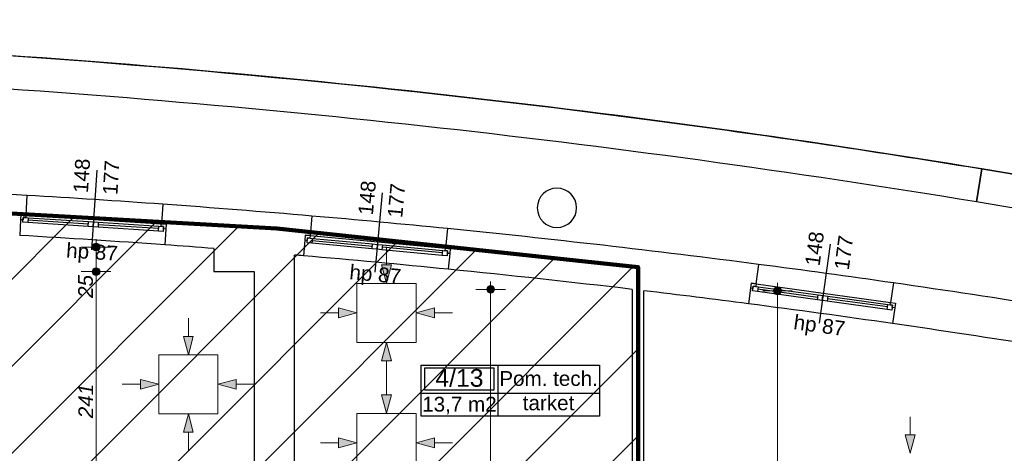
# Model space of a CAD drawing. Header units: millimetres. Extents: x -170998 to -45998, y 10557 to 52557.
# Tile 57 of 92: x -124602 to -114595, y 39974 to 44378. Entities that reach past the tile are written whole.
import ezdxf
from ezdxf.enums import TextEntityAlignment as Align

# ---------------------------------------------------------------- set-up
doc = ezdxf.new("R2010")
doc.units = ezdxf.units.MM
doc.header["$MEASUREMENT"] = 0
for name, color, linetype in [('Linia', 7, 'Continuous'), ('Obiekt', 7, 'Continuous'), ('Okno', 7, 'Continuous'), ('Strefa', 7, 'Continuous'), ('Strop', 7, 'Continuous'), ('Słup', 7, 'Continuous'), ('Wymiary', 7, 'Continuous'), ('Ściana', 7, 'Continuous')]:
    doc.layers.add(name, color=color, linetype=linetype)
doc.styles.add('Arial', font='txt')
doc.dimstyles.new('GENERATED_STYLE__1', dxfattribs={"dimtxt": 150, "dimasz": 152, "dimexe": 0.18, "dimexo": 0, "dimgap": 0.09, "dimtad": 1, "dimtih": 1, "dimtoh": 1, "dimlfac": 0.1, "dimzin": 0, "dimdsep": 46, "dimtxsty": 'Arial', "dimblk": 'ARROWHEAD_11', "dimblk1": 'ARROWHEAD_11', "dimblk2": 'ARROWHEAD_11', "dimcen": 0.09, "dimclrd": 114, "dimclre": 114, "dimclrt": 114, "dimazin": 0, "dimtfac": 1, "dimtdec": 4, "dimtmove": 0, "dimatfit": 3, "dimfxl": 1, "dimtolj": 1, "dimtzin": 0, "dimarcsym": 0})
doc.dimstyles.new('GENERATED_STYLE__2', dxfattribs={"dimtxt": 150, "dimasz": 152, "dimexe": 0.18, "dimexo": 0, "dimgap": 0.09, "dimtad": 1, "dimlfac": 0.1, "dimzin": 0, "dimdsep": 46, "dimtxsty": 'Arial', "dimblk": 'ARROWHEAD_11', "dimblk1": 'ARROWHEAD_11', "dimblk2": 'ARROWHEAD_11', "dimcen": 0.09, "dimclrd": 114, "dimclre": 114, "dimclrt": 114, "dimazin": 0, "dimtfac": 1, "dimtdec": 4, "dimtmove": 0, "dimatfit": 3, "dimfxl": 1, "dimtolj": 1, "dimtzin": 0, "dimarcsym": 0})

# ---------------------------------------------------------------- blocks, each defined once
blk = doc.blocks.new('Pom. tech._4_13_13', base_point=(-119744, 40584))
at = {"layer": 'Strefa'}
for p, q in [((-120523, 40867), (-118711, 40867)), ((-120523, 40349), (-120523, 40867)), ((-120484, 40841), (-119783, 40841)), ((-120484, 40615), (-120484, 40841)), ((-119783, 40841), (-119783, 40615)), ((-119744, 40867), (-119744, 40349)), ((-118711, 40867), (-118711, 40349)), ((-120523, 40584), (-118711, 40584)), ((-119783, 40615), (-120484, 40615)), ((-118711, 40349), (-120523, 40349))]:
    blk.add_line(p, q, dxfattribs=at)
at = {"layer": 'Strefa', "style": 'Arial'}
for tag, height, p in [('ROOM_NUMBER', 180, (-120133, 40739)), ('ROOM_NAME', 150, (-119227, 40733)), ('ROOM_CALC_AREA', 150, (-120133, 40472)), ('floor_f', 150, (-119227, 40486))]:
    blk.add_attdef(tag, text='', height=height, dxfattribs=at).set_placement(p, align=Align.MIDDLE_CENTER)
blk = doc.blocks.new('*D275')
at = {"layer": 'Wymiary', "linetype": 'Continuous', "lineweight": 13}
for points in [[(-123786, 41819), (-123790, 41835), (-123798, 41848), (-123811, 41856), (-123826, 41859), (-123842, 41856), (-123855, 41848), (-123863, 41835), (-123866, 41819), (-123863, 41804), (-123855, 41791), (-123842, 41782), (-123826, 41779), (-123811, 41782), (-123798, 41791), (-123790, 41804)], [(-123786, 39409), (-123790, 39425), (-123798, 39438), (-123811, 39446), (-123826, 39449), (-123842, 39446), (-123855, 39438), (-123863, 39425), (-123866, 39409), (-123863, 39394), (-123855, 39381), (-123842, 39372), (-123826, 39369), (-123811, 39372), (-123798, 39381), (-123790, 39394)]]:
    blk.add_hatch(color=114, dxfattribs=at).paths.add_polyline_path(points)
at = {"layer": 'Wymiary', "color": 114, "lineweight": 13}
for p, q in [((-123866, 41819), (-123976, 41819)), ((-123826, 39449), (-123826, 41779)), ((-123676, 41819), (-123786, 41819)), ((-123866, 39409), (-123976, 39409)), ((-123676, 39409), (-123786, 39409))]:
    blk.add_line(p, q, dxfattribs=at)
for centre in [(-123826, 41819), (-123826, 39409)]:
    blk.add_circle(centre, 40, dxfattribs=at)
at = {"layer": 'Wymiary', "color": 114, "lineweight": 13, "char_height": 150, "attachment_point": 7, "rotation": 90, "style": 'Arial'}
for s, insert in [('\\A1;{\\fArial|b0|i1|c238|p38;25}', (-123856, 41552)), ('\\A1;{\\fArial|b0|i1|c238|p38;241}', (-123856, 40330))]:
    blk.add_mtext(s, dxfattribs=dict(at, insert=insert))
blk = doc.blocks.new('ARROWHEAD_11')
at = {"color": 0, "linetype": 'Continuous', "lineweight": 0}
blk.add_line((0, 0), (-1, 0), dxfattribs=at)
at = {"color": 0, "linetype": 'Continuous', "lineweight": 0, "const_width": 0.25, "flags": 128}
blk.add_lwpolyline([(-0.125, 0, 1), (0.125, 0, 1)], format="xyb", close=True, dxfattribs=at)
blk = doc.blocks.new('*D276')
at = {"layer": 'Wymiary', "linetype": 'Continuous', "lineweight": 13}
for points in [[(-123786, 42069), (-123790, 42085), (-123798, 42098), (-123811, 42106), (-123826, 42109), (-123842, 42106), (-123855, 42098), (-123863, 42085), (-123866, 42069), (-123863, 42054), (-123855, 42041), (-123842, 42032), (-123826, 42029), (-123811, 42032), (-123798, 42041), (-123790, 42054)], [(-123786, 41819), (-123790, 41835), (-123798, 41848), (-123811, 41856), (-123826, 41859), (-123842, 41856), (-123855, 41848), (-123863, 41835), (-123866, 41819), (-123863, 41804), (-123855, 41791), (-123842, 41782), (-123826, 41779), (-123811, 41782), (-123798, 41791), (-123790, 41804)]]:
    blk.add_hatch(color=114, dxfattribs=at).paths.add_polyline_path(points)
at = {"layer": 'Wymiary', "color": 114, "lineweight": 13}
for p, q in [((-123826, 42109), (-123826, 42149)), ((-123866, 42069), (-123976, 42069)), ((-123676, 42069), (-123786, 42069)), ((-123826, 41859), (-123826, 42029)), ((-123866, 41819), (-123976, 41819)), ((-123676, 41819), (-123786, 41819))]:
    blk.add_line(p, q, dxfattribs=at)
for centre in [(-123826, 42069), (-123826, 41819)]:
    blk.add_circle(centre, 40, dxfattribs=at)
blk = doc.blocks.new('*D282')
at = {"layer": 'Wymiary', "linetype": 'Continuous', "lineweight": 13}
for points in [[(-116860, 41625), (-116864, 41640), (-116872, 41653), (-116885, 41662), (-116900, 41665), (-116916, 41662), (-116929, 41653), (-116937, 41640), (-116940, 41625), (-116937, 41610), (-116929, 41597), (-116916, 41588), (-116900, 41585), (-116885, 41588), (-116872, 41597), (-116864, 41610)], [(-116860, 35329), (-116864, 35345), (-116872, 35358), (-116885, 35366), (-116900, 35369), (-116916, 35366), (-116929, 35358), (-116937, 35345), (-116940, 35329), (-116937, 35314), (-116929, 35301), (-116916, 35292), (-116900, 35289), (-116885, 35292), (-116872, 35301), (-116864, 35314)]]:
    blk.add_hatch(color=114, dxfattribs=at).paths.add_polyline_path(points)
at = {"layer": 'Wymiary', "color": 114, "lineweight": 13}
for p, q in [((-116900, 41665), (-116900, 41705)), ((-116940, 41625), (-117050, 41625)), ((-116900, 35369), (-116900, 41585)), ((-116750, 41625), (-116860, 41625)), ((-116940, 35329), (-117050, 35329)), ((-116750, 35329), (-116860, 35329)), ((-116900, 35249), (-116900, 35289))]:
    blk.add_line(p, q, dxfattribs=at)
for centre in [(-116900, 41625), (-116900, 35329)]:
    blk.add_circle(centre, 40, dxfattribs=at)
at = {"layer": 'Wymiary', "color": 114, "lineweight": 13, "insert": (-116930, 38306), "char_height": 150, "attachment_point": 7, "rotation": 90, "style": 'Arial'}
blk.add_mtext('\\A1;{\\fArial|b0|i1|c238|p38;630}', dxfattribs=at)
blk = doc.blocks.new('*D292')
at = {"layer": 'Wymiary', "linetype": 'Continuous', "lineweight": 13}
for points in [[(-119776, 41639), (-119779, 41654), (-119788, 41667), (-119801, 41676), (-119816, 41679), (-119832, 41676), (-119844, 41667), (-119853, 41654), (-119856, 41639), (-119853, 41624), (-119844, 41611), (-119832, 41602), (-119816, 41599), (-119801, 41602), (-119788, 41611), (-119779, 41624)], [(-119776, 35329), (-119779, 35345), (-119788, 35358), (-119801, 35366), (-119816, 35369), (-119832, 35366), (-119844, 35358), (-119853, 35345), (-119856, 35329), (-119853, 35314), (-119844, 35301), (-119832, 35292), (-119816, 35289), (-119801, 35292), (-119788, 35301), (-119779, 35314)]]:
    blk.add_hatch(color=114, dxfattribs=at).paths.add_polyline_path(points)
at = {"layer": 'Wymiary', "color": 114, "lineweight": 13}
for p, q in [((-119856, 41639), (-119966, 41639)), ((-119816, 41679), (-119816, 41719)), ((-119666, 41639), (-119776, 41639)), ((-119816, 35369), (-119816, 41599)), ((-119856, 35329), (-119966, 35329)), ((-119666, 35329), (-119776, 35329)), ((-119816, 35249), (-119816, 35289))]:
    blk.add_line(p, q, dxfattribs=at)
for centre in [(-119816, 41639), (-119816, 35329)]:
    blk.add_circle(centre, 40, dxfattribs=at)
at = {"layer": 'Wymiary', "color": 114, "lineweight": 13, "insert": (-119846, 38313), "char_height": 150, "attachment_point": 7, "rotation": 90, "style": 'Arial'}
blk.add_mtext('\\A1;{\\fArial|b0|i1|c238|p38;631}', dxfattribs=at)
blk = doc.blocks.new('*D326')
at = {"layer": 'Wymiary', "linetype": 'Continuous', "lineweight": 13}
for points in [[(-118218, 39617), (-118221, 39633), (-118230, 39646), (-118243, 39654), (-118258, 39657), (-118273, 39654), (-118286, 39646), (-118295, 39633), (-118298, 39617), (-118295, 39602), (-118286, 39589), (-118273, 39580), (-118258, 39577), (-118243, 39580), (-118230, 39589), (-118221, 39602)], [(-113248, 39617), (-113251, 39633), (-113260, 39646), (-113273, 39654), (-113288, 39657), (-113303, 39654), (-113316, 39646), (-113325, 39633), (-113328, 39617), (-113325, 39602), (-113316, 39589), (-113303, 39580), (-113288, 39577), (-113273, 39580), (-113260, 39589), (-113251, 39602)]]:
    blk.add_hatch(color=114, dxfattribs=at).paths.add_polyline_path(points)
at = {"layer": 'Wymiary', "color": 114, "lineweight": 13}
for p, q in [((-118258, 39657), (-118258, 39767)), ((-113288, 39657), (-113288, 39767)), ((-118338, 39617), (-118298, 39617)), ((-118258, 39467), (-118258, 39577)), ((-118218, 39617), (-113328, 39617)), ((-113288, 39467), (-113288, 39577))]:
    blk.add_line(p, q, dxfattribs=at)
for centre in [(-118258, 39617), (-113288, 39617)]:
    blk.add_circle(centre, 40, dxfattribs=at)
at = {"layer": 'Wymiary', "color": 114, "lineweight": 13, "char_height": 150, "attachment_point": 7, "style": 'Arial'}
for s, insert in [('\\A1;{\\fArial|b0|i1|c238|p38;497}', (-116058, 39647)), ('\\A1;{\\fArial|b0|i1|c238|p38;18}', (-113556, 39647))]:
    blk.add_mtext(s, dxfattribs=dict(at, insert=insert))

msp = doc.modelspace()

# ---------------------------------------------------------------- hatches: boundary and pattern name
at = {"true_color": 0xffbcbc}
h = msp.add_hatch(dxfattribs=at)
h.set_pattern_fill('ANSI31', color=254, scale=5000)
h.set_pattern_definition([(45, (-134979.9, 34979.5), (-441.942, 441.942), [])])
h.paths.add_polyline_path([(-134979.915, 34979.494), (-134979.915, 38682.097), (-133018.834, 38682.097), (-133018.834, 42723.283), (-130265.74, 42723.283), (-121988.622, 42256.621), (-118317.974, 41864.766), (-118317.974, 34979.494), (-131221.067, 34979.494), (-131221.067, 37562.034), (-133014.082, 37562.034), (-133014.082, 34979.494)])
h.paths.add_polyline_path([(-97189.858, 34512.999), (-94368.923, 34512.999), (-94368.923, 31361.241), (-97189.858, 31361.241)])
at = {"layer": 'Linia', "linetype": 'Continuous', "lineweight": 13}
for points in [[(-120874.015, 41700.143), (-120823.766, 41886.679), (-120923.766, 41886.812)], [(-121175.215, 41400.144), (-121361.817, 41450.144), (-121361.817, 41350.144)], [(-120574.415, 41400.144), (-120387.812, 41350.144), (-120387.812, 41450.144)], [(-122887.994, 40974.854), (-122837.745, 41161.39), (-122937.745, 41161.523)], [(-120874.015, 41100.144), (-120923.766, 40913.475), (-120823.766, 40913.608)], [(-123189.194, 40674.855), (-123375.796, 40724.855), (-123375.796, 40624.855)], [(-122588.394, 40674.855), (-122401.791, 40624.855), (-122401.791, 40724.855)], [(-120874.015, 40379.695), (-120823.766, 40566.23), (-120923.766, 40566.364)], [(-122887.994, 40374.855), (-122937.745, 40188.186), (-122837.745, 40188.319)], [(-121175.215, 40079.695), (-121361.817, 40129.695), (-121361.817, 40029.695)], [(-120574.415, 40079.695), (-120387.812, 40029.695), (-120387.812, 40129.695)], [(-115552.903, 39973.738), (-115502.654, 40160.274), (-115602.654, 40160.407)]]:
    msp.add_hatch(color=150, dxfattribs=at).paths.add_polyline_path(points)

# ---------------------------------------------------------------- linework, layer by layer
at = {"color": 10, "lineweight": 100}
msp.add_lwpolyline([(-134979.915, 34979.494), (-134979.915, 38682.097), (-133018.834, 38682.097), (-133018.834, 42723.283), (-130265.74, 42723.283), (-121988.622, 42256.621), (-118317.974, 41864.766), (-118317.974, 34979.494), (-131221.067, 34979.494), (-131221.067, 37562.034), (-133014.082, 37562.034), (-133014.082, 34979.494), (-134979.915, 34979.494)], dxfattribs=at)
at = {"layer": 'Linia', "color": 150, "lineweight": 13}
for p, q in [((-120873.521, 42070.518), (-120873.766, 41886.746)), ((-120874.015, 41700.143), (-120923.766, 41886.812)), ((-120923.766, 41886.812), (-120823.766, 41886.679)), ((-120874.015, 41700.143), (-120823.766, 41886.679)), ((-120574.415, 41699.744), (-121174.415, 41699.744)), ((-121174.415, 41699.744), (-121174.415, 41100.544)), ((-120574.415, 41100.544), (-120574.415, 41699.744)), ((-121175.215, 41400.144), (-121361.817, 41450.144)), ((-121361.817, 41350.144), (-121361.817, 41450.144)), ((-120574.415, 41400.144), (-120387.812, 41450.144)), ((-120387.812, 41450.144), (-120387.812, 41350.144)), ((-122887.499, 41345.229), (-122887.745, 41161.457)), ((-121545.59, 41400.144), (-121361.817, 41400.144)), ((-121175.215, 41400.144), (-121361.817, 41350.144)), ((-120574.415, 41400.144), (-120387.812, 41350.144)), ((-120204.04, 41400.144), (-120387.812, 41400.144)), ((-122887.994, 40974.854), (-122937.745, 41161.523)), ((-122937.745, 41161.523), (-122837.745, 41161.39)), ((-122887.994, 40974.854), (-122837.745, 41161.39)), ((-121174.415, 41099.744), (-120574.415, 41099.744)), ((-120874.015, 41100.144), (-120923.766, 40913.475)), ((-120874.015, 41100.144), (-120823.766, 40913.608)), ((-122588.394, 40974.455), (-123188.394, 40974.455)), ((-123188.394, 40974.455), (-123188.394, 40375.255)), ((-122588.394, 40375.255), (-122588.394, 40974.455)), ((-120823.766, 40913.608), (-120923.766, 40913.475)), ((-120873.521, 40729.769), (-120873.766, 40913.541)), ((-120873.521, 40750.069), (-120873.766, 40566.297)), ((-123559.569, 40674.855), (-123375.796, 40674.855)), ((-123189.194, 40674.855), (-123375.796, 40724.855)), ((-123375.796, 40624.855), (-123375.796, 40724.855)), ((-123189.194, 40674.855), (-123375.796, 40624.855)), ((-122588.394, 40674.855), (-122401.791, 40724.855)), ((-122588.394, 40674.855), (-122401.791, 40624.855)), ((-122401.791, 40724.855), (-122401.791, 40624.855)), ((-122218.019, 40674.855), (-122401.791, 40674.855)), ((-120874.015, 40379.695), (-120923.766, 40566.364)), ((-120923.766, 40566.364), (-120823.766, 40566.23)), ((-120874.015, 40379.695), (-120823.766, 40566.23)), ((-123188.394, 40374.455), (-122588.394, 40374.455)), ((-122887.994, 40374.855), (-122937.745, 40188.186)), ((-122887.994, 40374.855), (-122837.745, 40188.319)), ((-120574.415, 40379.295), (-121174.415, 40379.295)), ((-121174.415, 40379.295), (-121174.415, 39780.095)), ((-120574.415, 39780.095), (-120574.415, 40379.295)), ((-115552.409, 40344.113), (-115552.654, 40160.341)), ((-122837.745, 40188.319), (-122937.745, 40188.186)), ((-122887.499, 40004.48), (-122887.745, 40188.253)), ((-121175.215, 40079.695), (-121361.817, 40129.695)), ((-121361.817, 40029.695), (-121361.817, 40129.695)), ((-120574.415, 40079.695), (-120387.812, 40129.695)), ((-120387.812, 40129.695), (-120387.812, 40029.695)), ((-115552.903, 39973.738), (-115602.654, 40160.407)), ((-115602.654, 40160.407), (-115502.654, 40160.274)), ((-115552.903, 39973.738), (-115502.654, 40160.274)), ((-121545.59, 40079.695), (-121361.817, 40079.695)), ((-121175.215, 40079.695), (-121361.817, 40029.695)), ((-120574.415, 40079.695), (-120387.812, 40029.695)), ((-120204.04, 40079.695), (-120387.812, 40079.695))]:
    msp.add_line(p, q, dxfattribs=at)
at = {"layer": 'Obiekt'}
for p, q in [((-123818.879, 42850.095), (-123871.4, 42041.799)), ((-120916.733, 42621.056), (-120991.654, 41814.528)), ((-116366.711, 42098.013), (-116476.752, 41295.523))]:
    msp.add_line(p, q, dxfattribs=at)
at = {"layer": 'Okno'}
for p, q in [((-124590.266, 42396.536), (-124593.154, 42346.618)), ((-124589.912, 42396.513), (-124593.154, 42346.618)), ((-124568.207, 42344.997), (-124593.154, 42346.618)), ((-124590.266, 42396.536), (-124540.017, 42393.271)), ((-124540.465, 42393.3), (-124590.266, 42396.536)), ((-124569.828, 42320.05), (-124566.586, 42369.945)), ((-124566.586, 42369.945), (-124568.207, 42344.997)), ((-124541.638, 42368.324), (-124566.586, 42369.945)), ((-124566.586, 42369.945), (-124516.691, 42366.703)), ((-124540.017, 42393.271), (-124541.638, 42368.324)), ((-124540.017, 42393.271), (-123851.469, 42348.531)), ((-124516.691, 42366.703), (-124519.933, 42316.808)), ((-123904.606, 42301.878), (-124518.312, 42341.755)), ((-124516.691, 42366.703), (-123902.985, 42326.825)), ((-123851.469, 42348.531), (-123162.921, 42303.791)), ((-124519.933, 42316.808), (-124569.828, 42320.05)), ((-123906.227, 42276.931), (-124519.933, 42316.808)), ((-123906.227, 42276.931), (-124519.933, 42316.808)), ((-123906.227, 42276.931), (-123902.985, 42326.825)), ((-123856.332, 42273.689), (-123906.227, 42276.931)), ((-123902.985, 42326.825), (-123853.09, 42323.583)), ((-123856.332, 42273.689), (-123853.09, 42323.583)), ((-123853.09, 42323.583), (-123856.332, 42273.689)), ((-123806.437, 42270.447), (-123856.332, 42273.689)), ((-123853.09, 42323.583), (-123803.195, 42320.341)), ((-123803.195, 42320.341), (-123806.437, 42270.447)), ((-123192.732, 42230.569), (-123806.437, 42270.447)), ((-123192.732, 42230.569), (-123806.437, 42270.447)), ((-123191.111, 42255.517), (-123804.816, 42295.394)), ((-123803.195, 42320.341), (-123189.49, 42280.464)), ((-123192.732, 42230.569), (-123189.49, 42280.464)), ((-123142.837, 42227.327), (-123192.732, 42230.569)), ((-123189.49, 42280.464), (-123139.595, 42277.222)), ((-123164.542, 42278.843), (-123162.921, 42303.791)), ((-123139.595, 42277.222), (-123164.542, 42278.843)), ((-123162.921, 42303.791), (-123112.673, 42300.525)), ((-123162.473, 42303.761), (-123112.673, 42300.525)), ((-123139.595, 42277.222), (-123142.837, 42227.327)), ((-123141.216, 42252.275), (-123139.595, 42277.222)), ((-123116.268, 42250.654), (-123141.216, 42252.275)), ((-123113.026, 42300.548), (-123116.268, 42250.654)), ((-123112.673, 42300.525), (-123116.268, 42250.654)), ((-121700.404, 42189.068), (-121704.675, 42139.25)), ((-121700.051, 42189.036), (-121704.675, 42139.25)), ((-121679.783, 42136.938), (-121704.675, 42139.25)), ((-121700.404, 42189.068), (-121650.265, 42184.411)), ((-121650.712, 42184.452), (-121700.404, 42189.068)), ((-121682.095, 42112.045), (-121677.47, 42161.83)), ((-121677.47, 42161.83), (-121679.783, 42136.938)), ((-121652.577, 42159.518), (-121677.47, 42161.83)), ((-121677.47, 42161.83), (-121627.685, 42157.206)), ((-121650.265, 42184.411), (-121652.577, 42159.518)), ((-121650.265, 42184.411), (-120963.223, 42120.589)), ((-121627.685, 42157.206), (-121632.309, 42107.42)), ((-121017.633, 42075.428), (-121629.997, 42132.313)), ((-121627.685, 42157.206), (-121015.321, 42100.321)), ((-121632.309, 42107.42), (-121682.095, 42112.045)), ((-121019.946, 42050.535), (-121632.309, 42107.42)), ((-121019.946, 42050.535), (-121632.309, 42107.42)), ((-121019.946, 42050.535), (-121015.321, 42100.321)), ((-120970.16, 42045.91), (-121019.946, 42050.535)), ((-121015.321, 42100.321), (-120965.535, 42095.696)), ((-120970.16, 42045.91), (-120965.535, 42095.696)), ((-120965.535, 42095.696), (-120970.16, 42045.91)), ((-120920.375, 42041.285), (-120970.16, 42045.91)), ((-120965.535, 42095.696), (-120915.75, 42091.071)), ((-120963.223, 42120.589), (-120276.181, 42056.767)), ((-120915.75, 42091.071), (-120920.375, 42041.285)), ((-120308.011, 41984.401), (-120920.375, 42041.285)), ((-120308.011, 41984.401), (-120920.375, 42041.285)), ((-120305.699, 42009.293), (-120918.062, 42066.178)), ((-120915.75, 42091.071), (-120303.386, 42034.186)), ((-120308.011, 41984.401), (-120303.386, 42034.186)), ((-120303.386, 42034.186), (-120253.601, 42029.561)), ((-120278.493, 42031.874), (-120276.181, 42056.767)), ((-120253.601, 42029.561), (-120278.493, 42031.874)), ((-120276.181, 42056.767), (-120226.042, 42052.109)), ((-120275.734, 42056.725), (-120226.042, 42052.109)), ((-120226.395, 42052.142), (-120231.02, 42002.356)), ((-120226.042, 42052.109), (-120231.02, 42002.356)), ((-120258.225, 41979.776), (-120308.011, 41984.401)), ((-120253.601, 42029.561), (-120258.225, 41979.776)), ((-120255.913, 42004.669), (-120253.601, 42029.561)), ((-120231.02, 42002.356), (-120255.913, 42004.669)), ((-117168.485, 41700.631), (-117174.926, 41651.047)), ((-117168.133, 41700.583), (-117174.926, 41651.047)), ((-117150.158, 41647.65), (-117174.926, 41651.047)), ((-117168.485, 41700.631), (-117118.597, 41693.79)), ((-117119.042, 41693.851), (-117168.485, 41700.631)), ((-117153.554, 41622.882), (-117146.762, 41672.418)), ((-117146.762, 41672.418), (-117150.158, 41647.65)), ((-117121.993, 41669.022), (-117146.762, 41672.418)), ((-117146.762, 41672.418), (-117097.225, 41665.626)), ((-117118.597, 41693.79), (-117121.993, 41669.022)), ((-117118.597, 41693.79), (-116434.994, 41600.052)), ((-117097.225, 41665.626), (-117104.018, 41616.089)), ((-116491.323, 41557.308), (-117100.621, 41640.858)), ((-117097.225, 41665.626), (-116487.927, 41582.076)), ((-117104.018, 41616.089), (-117153.554, 41622.882)), ((-116494.719, 41532.54), (-117104.018, 41616.089)), ((-116494.719, 41532.54), (-117104.018, 41616.089)), ((-116494.719, 41532.54), (-116487.927, 41582.076)), ((-116445.183, 41525.747), (-116494.719, 41532.54)), ((-116487.927, 41582.076), (-116438.39, 41575.283)), ((-116445.183, 41525.747), (-116438.39, 41575.283)), ((-116438.39, 41575.283), (-116445.183, 41525.747)), ((-116438.39, 41575.283), (-116388.854, 41568.491)), ((-116434.994, 41600.052), (-115751.391, 41506.313)), ((-116388.854, 41568.491), (-116395.647, 41518.954)), ((-115782.952, 41460.173), (-116392.25, 41543.723)), ((-116388.854, 41568.491), (-115779.556, 41484.941)), ((-116395.647, 41518.954), (-116445.183, 41525.747)), ((-115786.348, 41435.405), (-116395.647, 41518.954)), ((-115786.348, 41435.405), (-116395.647, 41518.954)), ((-115786.348, 41435.405), (-115779.556, 41484.941)), ((-115736.812, 41428.612), (-115786.348, 41435.405)), ((-115779.556, 41484.941), (-115730.019, 41478.148)), ((-115754.787, 41481.545), (-115751.391, 41506.313)), ((-115730.019, 41478.148), (-115754.787, 41481.545)), ((-115751.391, 41506.313), (-115701.503, 41499.472)), ((-115750.946, 41506.252), (-115701.503, 41499.472)), ((-115730.019, 41478.148), (-115736.812, 41428.612)), ((-115733.415, 41453.38), (-115730.019, 41478.148)), ((-115708.647, 41449.984), (-115733.415, 41453.38)), ((-115701.855, 41499.52), (-115708.647, 41449.984)), ((-115701.503, 41499.472), (-115708.647, 41449.984))]:
    msp.add_line(p, q, dxfattribs=at)
for radius, start, end in [(104642.008, 85.90349819, 86.6610521), (104642.008, 84.31401936, 85.07157326), (104232.008, 85.87612114, 86.68842914), (104232.008, 84.28664231, 85.09895031), (104642.008, 81.8132603, 82.57081421), (104232.008, 81.78588326, 82.59819125)]:
    msp.add_arc((-130623.425, -61871.074), radius, start, end, dxfattribs=at)
at = {"layer": 'Strop', "flags": 128}
msp.add_lwpolyline([(-96528.019, 14639.32), (-140258.019, 14639.32), (-141547.974, 14639.32), (-141547.974, 16204.96), (-158346.468, 31536.991), (-159768.887, 29978.522), (-165456.021, 35169.185), (-162779.93, 38101.664), (-160850.538, 36340.703), (-154498.018, 36340.703), (-154498.018, 42361.953, -0.000026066), (-154486.563, 42364.139, -0.048415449), (-132966.516, 44343.261, -0.006018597), (-130274.231, 44297.262), (-126000.282, 44095.254, -0.000456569), (-125806.601, 44084.047, -0.017918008), (-118229.318, 43365.515, -0.007769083), (-114963.359, 42885.553), (-114963.364, 42885.522, -0.034912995), (-97147.904, 38702.246, -0.03139835)], format="xyb", dxfattribs=at)
at = {"layer": 'Słup'}
for p, q in [((-122628.019, 42053.827), (-122628.019, 41819.37)), ((-122628.019, 41819.37), (-122218.019, 41819.37))]:
    msp.add_line(p, q, dxfattribs=at)
for start, end in [(0, 180), (180, 0)]:
    msp.add_arc((-119141.915, 42467.213), 200, start, end, dxfattribs=at)
at = {"layer": 'Ściana'}
for p, q in [((-124528.797, 42593.299), (-124540.465, 42393.3)), ((-123148.162, 42503.589), (-123162.473, 42303.761)), ((-124593.154, 42346.618), (-124602.397, 42186.884)), ((-124590.266, 42396.536), (-124593.154, 42346.618)), ((-124540.465, 42393.3), (-124590.266, 42396.536)), ((-121633.501, 42384.051), (-121650.712, 42184.452)), ((-123162.473, 42303.761), (-123112.673, 42300.525)), ((-123116.268, 42250.654), (-123127.775, 42091.067)), ((-123112.673, 42300.525), (-123116.268, 42250.654)), ((-120255.885, 42256.079), (-120275.734, 42056.725)), ((-121704.675, 42139.25), (-121718.345, 41979.834)), ((-121700.404, 42189.068), (-121704.675, 42139.25)), ((-121650.712, 42184.452), (-121700.404, 42189.068)), ((-120275.734, 42056.725), (-120226.042, 42052.109)), ((-120226.042, 42052.109), (-120231.02, 42002.356)), ((-120231.02, 42002.356), (-120246.949, 41843.15)), ((-117093.138, 41892.509), (-117119.042, 41693.851)), ((-117174.926, 41651.047), (-117195.539, 41492.379)), ((-117168.485, 41700.631), (-117174.926, 41651.047)), ((-117119.042, 41693.851), (-117168.485, 41700.631)), ((-115722.418, 41704.55), (-115750.946, 41506.252)), ((-115750.946, 41506.252), (-115701.503, 41499.472)), ((-115708.647, 41449.984), (-115731.507, 41291.624)), ((-115701.503, 41499.472), (-115708.647, 41449.984))]:
    msp.add_line(p, q, dxfattribs=at)
at = {"layer": 'Ściana', "flags": 128}
for points in [[(-114823.163, 42862.698), (-114877.975, 42527.146)], [(-114877.975, 42527.038), (-114822.869, 42862.542)], [(-121808.019, 39409.32), (-121808.019, 41987.484)], [(-122218.019, 41819.37), (-122218.019, 39409.32)], [(-118378.019, 41639.126), (-118378.019, 38369.32)], [(-118258.019, 35679.32), (-118258.019, 41624.859)]]:
    msp.add_lwpolyline(points, dxfattribs=at)
at = {"layer": 'Ściana'}
for centre, radius, start, end in [((-132040.316, -61962.848), 106229.953, 80.67251854, 86.82122469), ((-132040.316, -61962.848), 105889.953, 80.67251854, 86.82089778), ((-135974.129, -86621.024), 131199.839, 72.78657015, 80.72275794), ((-130623.425, -61871.074), 104642.008, 86.6610521, 87.58060665), ((-130623.425, -61871.074), 104642.008, 85.07157326, 85.90349819), ((-135974.129, -86621.024), 130859.839, 72.78658978, 80.72275794), ((-130623.425, -61871.074), 104642.008, 82.57081421, 84.31401936), ((-130623.425, -61871.074), 104232.008, 85.60064606, 85.87612114), ((-130623.425, -61871.074), 104232.008, 85.09895031, 85.14842243), ((-130623.425, -61871.074), 104232.008, 83.25318415, 84.28664231), ((-130623.425, -61871.074), 104642.008, 80.92170589, 81.8132603), ((-130623.425, -61871.074), 104232.008, 82.59819125, 83.18675623), ((-130623.425, -61871.074), 104232.008, 80.94908293, 81.78588326)]:
    msp.add_arc(centre, radius, start, end, dxfattribs=at)

# ---------------------------------------------------------------- block references
at = {"layer": 'Strefa'}
ref = msp.add_blockref('Pom. tech._4_13_13', (-119743.566, 40584.478), dxfattribs=at)
ref.add_attrib('ROOM_NAME', 'Pom. tech.', dxfattribs={"color": 7, "height": 150, "style": 'Arial'}).set_placement((-119227.324, 40733.295), align=Align.MIDDLE_CENTER)
ref.add_attrib('ROOM_NUMBER', '4/13', dxfattribs={"color": 7, "height": 180, "style": 'Arial'}).set_placement((-120133.086, 40739.425), align=Align.MIDDLE_CENTER)
ref.add_attrib('ROOM_CALC_AREA', '13,7 m2', dxfattribs={"color": 7, "height": 150, "style": 'Arial'}).set_placement((-120133.086, 40472.424), align=Align.MIDDLE_CENTER)
ref.add_attrib('floor_f', 'tarket', dxfattribs={"color": 7, "height": 150, "style": 'Arial'}).set_placement((-119227.324, 40485.795), align=Align.MIDDLE_CENTER)

# ---------------------------------------------------------------- texts
at = {"layer": 'Obiekt', "char_height": 150, "attachment_point": 7, "style": 'Arial'}
for s, insert, rotation in [('\\A1;{\\fArial|b0|i0|c238|p38;148}', (-123906.916, 42613.819), 86.2822751), ('\\A1;{\\fArial|b0|i0|c238|p38;177}', (-123610.011, 42594.527), 86.2822751), ('\\A1;{\\fArial|b0|i0|c238|p38;148}', (-121011.29, 42387.313), 84.6927963), ('\\A1;{\\fArial|b0|i0|c238|p38;177}', (-120715.034, 42359.793), 84.6927963), ('\\A1;{\\fArial|b0|i0|c238|p38;148}', (-116471.377, 41868.619), 82.1920373), ('\\A1;{\\fArial|b0|i0|c238|p38;177}', (-116176.604, 41828.199), 82.1920373), ('\\A1;{\\fArial|b0|i0|c238|p38;hp 87}', (-124136.449, 41917.89), 356.2822751), ('\\A1;{\\fArial|b0|i0|c238|p38;hp 87}', (-121260.039, 41698.019), 354.6927963), ('\\A1;{\\fArial|b0|i0|c238|p38;hp 87}', (-116749.965, 41190.835), 352.1920373)]:
    msp.add_mtext(s, dxfattribs=dict(at, insert=insert, rotation=rotation))

# ---------------------------------------------------------------- dimensions: what is measured, and where the dimension line sits
at = {"layer": 'Wymiary', "color": 114, "lineweight": 13}
for base, p1, p2, picture, middle in [((-123826.493, 42069.37), (-122628.019, 41819.37), (-122628.019, 42069.37), '*D276', (-123931.493, 41665.541)), ((-123826.4926, 41819.3696), (-123538.0187, 39409.3203), (-122628.0187, 41819.3696), '*D275', (-123931.4926, 40500.516))]:
    dim = msp.add_linear_dim(base=base, p1=p1, p2=p2, angle=90, dimstyle='GENERATED_STYLE__2', dxfattribs=at)
    dim.commit()
    dim.dimension.update_dxf_attribs({"geometry": picture, "text_midpoint": middle, "dimtype": 160, "text_rotation": 90})
for base, p1, p2, text, picture, middle in [((-119816.205, 41639.126), (-118828.019, 35329.32), (-118949.578, 41639.126), '631', '*D292', (-119921.205, 38484.223)), ((-116900.482, 41624.859), (-117348.019, 35329.32), (-118258.019, 41624.859), '630', '*D282', (-117005.482, 38477.09))]:
    dim = msp.add_linear_dim(base=base, p1=p1, p2=p2, angle=90, text=text, dimstyle='GENERATED_STYLE__2', dxfattribs=at)
    dim.commit()
    dim.dimension.update_dxf_attribs({"geometry": picture, "text_midpoint": middle, "dimtype": 160, "text_rotation": 90})
dim = msp.add_linear_dim(base=(-113288.019, 39617.325), p1=(-118258.019, 41624.859), p2=(-113288.019, 38159.32), dimstyle='GENERATED_STYLE__1', dxfattribs=at)
dim.commit()
dim.dimension.update_dxf_attribs({"geometry": '*D326', "text_midpoint": (-115886.848, 39722.325), "dimtype": 160})

doc.saveas('drawing.dxf')
